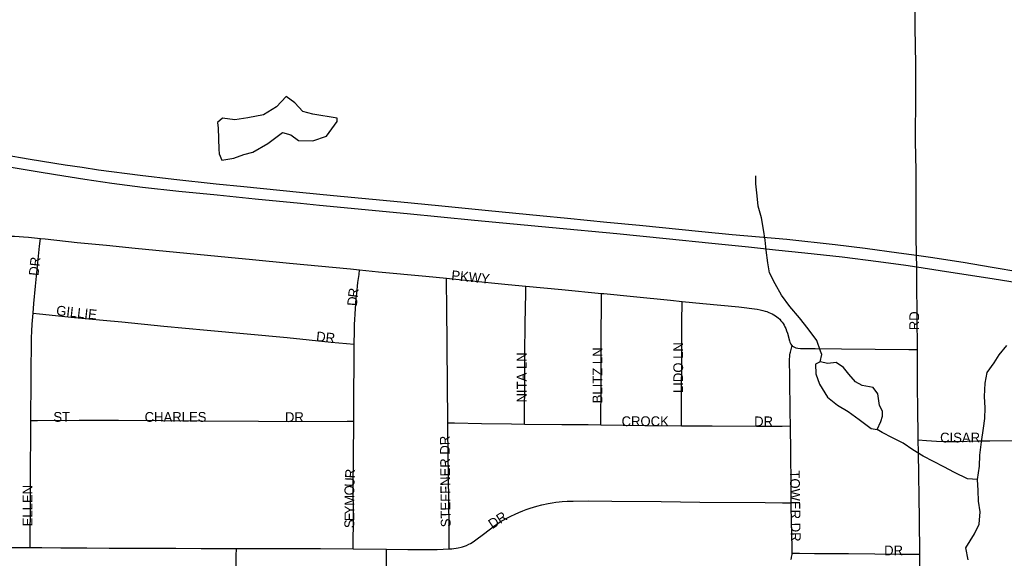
# Model space of a CAD drawing. Header units: feet. Extents: x 2113747 to 2516209, y 960708 to 1356798.
# Tile 145 of 206: x 2286714 to 2291747, y 1184979 to 1187734. Entities that reach past the tile are written whole.
import ezdxf

# ---------------------------------------------------------------- set-up
doc = ezdxf.new("R2010")
doc.units = ezdxf.units.FT
doc.header["$LTSCALE"] = 50
doc.header["$MEASUREMENT"] = 0
for name, color, linetype in [('0_Xref', 7, 'Continuous'), ('GM_X_City_Street', 251, 'Continuous'), ('GM_X_City_Street_Text', 251, 'Continuous'), ('GM_X_Interstate_Route', 1, 'Continuous'), ('GM_X_Minor_Lake', 5, 'Continuous'), ('GM_X_Minor_River', 5, 'Continuous')]:
    doc.layers.add(name, color=color, linetype=linetype)
doc.styles.add('Styledgn030', font='dgn030.shx')

# ---------------------------------------------------------------- blocks, each defined once
blk = doc.blocks.new('POR')
at = {"layer": 'GM_X_City_Street', "flags": 128}
for points in [[(2291303.5, 1186047.4), (2291300.1, 1186387.9), (2291299, 1186469.8), (2291298.2, 1186529.1), (2291297, 1186627.4), (2291295.7, 1186961.9), (2291293.6, 1187112.6), (2291294, 1187355.4), (2291293.7, 1187506.3), (2291291.4, 1187693.4), (2291289.9, 1187865.8), (2291288.2, 1187988.6), (2291287, 1188097.1)], [(2286132.5, 1186620.1), (2286161, 1186622.4), (2286187.8, 1186624.3), (2286217.8, 1186626.1), (2286378, 1186629.4), (2286508.9, 1186629.6), (2286620.1, 1186628.3), (2286656.3, 1186627.3), (2286687.6, 1186626.4), (2286712.3, 1186625.1), (2286733.3, 1186623.7), (2286760.2, 1186621.8), (2286820.4, 1186615.4)], [(2286783.3, 1186233.4), (2286787.3, 1186282.3), (2286795.5, 1186370.7), (2286816.4, 1186576.6), (2286820.4, 1186615.4)], [(2286820.4, 1186615.4), (2286844.8, 1186612.8), (2287007.6, 1186595.2), (2287157.7, 1186580.1), (2287304.4, 1186564.9), (2287780.6, 1186518.9), (2287904.7, 1186507), (2288094, 1186488.6), (2288404.3, 1186459.3), (2288451.8, 1186454.5)], [(2288423.5, 1186074.3), (2288425, 1186141.1), (2288425.3, 1186157.6), (2288426.4, 1186176.9), (2288427.6, 1186199.4), (2288429.2, 1186229.3), (2288430.6, 1186255.7), (2288432.3, 1186281.3), (2288434.3, 1186311.2), (2288436.7, 1186332.5), (2288442.8, 1186389.3), (2288448.6, 1186431.3), (2288451.8, 1186454.5)], [(2288451.8, 1186454.5), (2288548, 1186444.9), (2288789.8, 1186421.7), (2288896, 1186411.6)], [(2288896, 1186411.6), (2289008.6, 1186400.9), (2289211, 1186380.5), (2289301.8, 1186371.7)], [(2288902.6, 1185671.9), (2288900.8, 1185877.7), (2288899.2, 1186054.8), (2288897.2, 1186281), (2288896.4, 1186372.7), (2288896, 1186411.6)], [(2289294.1, 1185665.8), (2289294.5, 1185697.1), (2289295, 1185743.2), (2289296.3, 1185848.3), (2289296.8, 1186022.7), (2289298.2, 1186180.4), (2289301.1, 1186334.7), (2289301.8, 1186371.7)], [(2289301.8, 1186371.7), (2289485.4, 1186354), (2289687.9, 1186334.1)], [(2289684.2, 1185662), (2289684.4, 1185686), (2289685.7, 1185856), (2289687, 1186108.1), (2289687.7, 1186294.6), (2289687.9, 1186334.1)], [(2289687.9, 1186334.1), (2289700.6, 1186332.9), (2289850.8, 1186318), (2290040.1, 1186299), (2290099.6, 1186292.8)], [(2290097.4, 1185656.4), (2290097.5, 1185688.2), (2290097.6, 1185811.6), (2290097.8, 1186005.2), (2290099.4, 1186100.2), (2290099.3, 1186185.7), (2290099.6, 1186292.8)], [(2290099.6, 1186292.8), (2290206.5, 1186281.7), (2290389.4, 1186265.1), (2290483.6, 1186252.8), (2290499.5, 1186249.7), (2290512.2, 1186247.2), (2290525, 1186243.5), (2290533.8, 1186240.9), (2290543.5, 1186237.1), (2290551.7, 1186233.9), (2290560.3, 1186229.4), (2290568.6, 1186225), (2290576.5, 1186219.6), (2290584.4, 1186214.3), (2290591.1, 1186208.4), (2290598.7, 1186201.7), (2290604.8, 1186194.7), (2290611.2, 1186187.4), (2290616.3, 1186179.6), (2290621.6, 1186171.5), (2290625.2, 1186164), (2290629.8, 1186154.3), (2290633.8, 1186142.7), (2290638.3, 1186130), (2290648.5, 1186091.9), (2290651.3, 1186084.6), (2290653.6, 1186078.6), (2290656.4, 1186074.3), (2290659.6, 1186069.5), (2290662.3, 1186066.9)], [(2286770.6, 1185684.8), (2286772.3, 1185891.8), (2286772.8, 1185967.3), (2286774, 1186049.4), (2286774.6, 1186086.5), (2286774.9, 1186102.9), (2286775.2, 1186118.4), (2286775.8, 1186129.1), (2286776.5, 1186141.8), (2286778.7, 1186177.5), (2286783.3, 1186233.4)], [(2286783.3, 1186233.4), (2286815, 1186230), (2286994.2, 1186211.2), (2287141.2, 1186197.6), (2287235.9, 1186188.9), (2287451.2, 1186167.2), (2287673, 1186145.4), (2288081.2, 1186107.9), (2288306.3, 1186084.6), (2288384.7, 1186077.7), (2288423.5, 1186074.3)], [(2288421.9, 1185680.5), (2288422.4, 1185793.8), (2288423.9, 1186006.8), (2288423.5, 1186074.3)], [(2290653.7, 1185656.1), (2290652.9, 1185728.5), (2290650.7, 1185899), (2290649.5, 1186000.7), (2290650, 1186007.4), (2290650.6, 1186014.7), (2290651.1, 1186020.6), (2290652.9, 1186027.8), (2290653.8, 1186033.3), (2290656.1, 1186041), (2290662.3, 1186066.9)], [(2290662.3, 1186066.9), (2290664.8, 1186064.5), (2290670.8, 1186060.3), (2290680.6, 1186056), (2290690.8, 1186053.5), (2290704.5, 1186052), (2290780.4, 1186052.1), (2290914.9, 1186050.5), (2291259.3, 1186047.7), (2291303.5, 1186047.4)], [(2291307.1, 1185585.3), (2291304.9, 1185763.6), (2291303.7, 1185835.7), (2291303.5, 1186047.4)], [(2286768.4, 1185034.4), (2286768.4, 1185061.3), (2286768.9, 1185264.7), (2286770.1, 1185481.5), (2286770.5, 1185570.1), (2286770.5, 1185678.4), (2286770.6, 1185684.8)], [(2286770.6, 1185684.8), (2286805.7, 1185684.9), (2287019, 1185685.5), (2287219.4, 1185685.5), (2287446, 1185684.2), (2287642.8, 1185682.8), (2287934.9, 1185680.3), (2288089.1, 1185678.4), (2288387.7, 1185680.3), (2288421.9, 1185680.5)], [(2288418.3, 1185027), (2288419.8, 1185200.3), (2288419.4, 1185341.3), (2288420.8, 1185495.3), (2288421.9, 1185680.5)], [(2288902.6, 1185671.9), (2288937, 1185671.4), (2289074.9, 1185669.3), (2289227.4, 1185667), (2289294.1, 1185665.8)], [(2288908.9, 1185027.7), (2288908.8, 1185058.2), (2288908.6, 1185143.3), (2288905.2, 1185399), (2288902.9, 1185635), (2288902.6, 1185671.9)], [(2289294.1, 1185665.8), (2289485.9, 1185664.5), (2289620.4, 1185662.9), (2289684.2, 1185662)], [(2289684.2, 1185662), (2289912.5, 1185659), (2290097.4, 1185656.4)], [(2290097.4, 1185656.4), (2290253.8, 1185656.2), (2290480.2, 1185655.4), (2290611.7, 1185655.9), (2290653.7, 1185656.1)], [(2290657.6, 1185263), (2290656.7, 1185351.6), (2290655, 1185522), (2290653.7, 1185656.1)], [(2291307.1, 1185585.3), (2291348.8, 1185581.3), (2291400.5, 1185578.3), (2291453.5, 1185576.6), (2291500.4, 1185576.9), (2291556.1, 1185578.2), (2291612.8, 1185579.9), (2291672.1, 1185580.8), (2291891.9, 1185582.1), (2291926, 1185580.6), (2291967.4, 1185578.5), (2292002.8, 1185576.3), (2292048.9, 1185573.1), (2292089.2, 1185572.4), (2292129.8, 1185573.4), (2292191.4, 1185574.1), (2292293.9, 1185576.6), (2292366, 1185578.2)], [(2291315.5, 1185001.1), (2291313.6, 1185179.7), (2291307.7, 1185520.9), (2291307.1, 1185585.3)], [(2288908.9, 1185027.7), (2288923.8, 1185028.5), (2288933.7, 1185029.1), (2288945, 1185030.7), (2288956, 1185032.3), (2288970.5, 1185036), (2288977.7, 1185037.8), (2288988.4, 1185041.8), (2288998.7, 1185045.6), (2289009.1, 1185050.9), (2289018.7, 1185055.8), (2289031.3, 1185063.9), (2289046, 1185073.3), (2289085.6, 1185102), (2289142.6, 1185146.6), (2289156, 1185155.6), (2289167.3, 1185163.3), (2289185.9, 1185173.8), (2289204.7, 1185184.6), (2289224.5, 1185194.6), (2289246, 1185205.4), (2289265.1, 1185213.8), (2289285.3, 1185222.8), (2289303.1, 1185229.2), (2289322.7, 1185236.3), (2289340.3, 1185241.4), (2289357.6, 1185246.3), (2289383.1, 1185252.1), (2289415.6, 1185259.4), (2289436.2, 1185263), (2289454.6, 1185266.2), (2289470.9, 1185267.9), (2289487.5, 1185269.6), (2289512.4, 1185270.8), (2289543.6, 1185272.2), (2289622.5, 1185273.2), (2289740.7, 1185272.2), (2289993.5, 1185269.3), (2290190.3, 1185266.5), (2290525.2, 1185264.4), (2290613.7, 1185263.4), (2290657.6, 1185263)], [(2290662.5, 1185004.8), (2290661.9, 1185037), (2290657.9, 1185240.2), (2290657.6, 1185263)], [(2286134.9, 1185036), (2286203.2, 1185036.3), (2286364.1, 1185037), (2286528.3, 1185036.1), (2286649.7, 1185034.6), (2286768.4, 1185034.4)], [(2286768.4, 1185034.4), (2286827, 1185034.4), (2286925.5, 1185033.7), (2287056.8, 1185033), (2287171.7, 1185031.9), (2287283.3, 1185031.8), (2287513.1, 1185031.3), (2287641.1, 1185030), (2287821.7, 1185029.3)], [(2287807.7, 1184450.6), (2287807.6, 1184482), (2287807.6, 1184500.6), (2287808.2, 1184518.4), (2287808.8, 1184537.5), (2287809.6, 1184562.5), (2287810.1, 1184575.8), (2287815.1, 1184687.9), (2287815.5, 1184697.5), (2287816.1, 1184709.9), (2287816.3, 1184717.8), (2287816.5, 1184725.8), (2287819.6, 1184850.6), (2287821.3, 1184991.5), (2287821.7, 1185029.3)], [(2287821.7, 1185029.3), (2287926.6, 1185028.9), (2288251.6, 1185028.8), (2288418.3, 1185027)], [(2288418.3, 1185027), (2288588.6, 1185025.2)], [(2288584.9, 1184444.7), (2288585.4, 1184470.3), (2288587.1, 1184568.5), (2288587.5, 1184729), (2288588, 1184863.3), (2288588.5, 1184997.7), (2288588.6, 1185025.2)], [(2288588.6, 1185025.2), (2288698, 1185024.1), (2288812.9, 1185023.8), (2288848.9, 1185024.3), (2288908.9, 1185027.7)], [(2290655.9, 1184973.3), (2290658.3, 1184979.7), (2290659.7, 1184985), (2290661.3, 1184991.3), (2290662.2, 1184998), (2290662.5, 1185004.8)], [(2290662.5, 1185004.8), (2290700.6, 1185005.2), (2290777, 1185004.4), (2290888.3, 1185003.3), (2290950.6, 1185003.4), (2291085, 1185001.5), (2291212.8, 1184999.9), (2291278.5, 1185000.7), (2291315.5, 1185001.1)], [(2291317.8, 1184427.4), (2291316.7, 1184603), (2291316.7, 1184773.2), (2291315.5, 1185001.1)]]:
    blk.add_lwpolyline(points, dxfattribs=at)
at = {"layer": 'GM_X_Interstate_Route', "flags": 128}
for points in [[(2286629.2, 1187043.9), (2286768.4, 1187020.4), (2286947.4, 1186992.6), (2287033.4, 1186979.5), (2287116.4, 1186967), (2287330.9, 1186939.2), (2287502, 1186918.5), (2287718.6, 1186894.9), (2287860, 1186881), (2288144, 1186852.8), (2288318.7, 1186835.7), (2288662.4, 1186802.2), (2288854.4, 1186783.4), (2289111.2, 1186758.4), (2289372.5, 1186732.3), (2289514.5, 1186718.5), (2289715.5, 1186699.1), (2289881.7, 1186683), (2290201.3, 1186650.9), (2290356.1, 1186635.2), (2290635.2, 1186610.9), (2290881.6, 1186584.6), (2291035, 1186565.3), (2291207.6, 1186541.8), (2291298.2, 1186529.1), (2291370.2, 1186519), (2291537.1, 1186493.4), (2291684.1, 1186469.1), (2291826.8, 1186444.9)], [(2286424.2, 1187020.8), (2286804.1, 1186957.6), (2286897.3, 1186942), (2287047.2, 1186919.3), (2287184.8, 1186898.8), (2287342.7, 1186877.4), (2287528.2, 1186857.8), (2287724.4, 1186837.5), (2287917.8, 1186817.4), (2288149.2, 1186795), (2288246.2, 1186785.6), (2288695.4, 1186742.2), (2289039.6, 1186709.1), (2289438.2, 1186670.9), (2289765.6, 1186640.3), (2290019.2, 1186614.8), (2290252.7, 1186591.3), (2290440.1, 1186572.5), (2290576.6, 1186557.7), (2290726.8, 1186541.3), (2290917.6, 1186520.8), (2291103, 1186497.7), (2291244.1, 1186478.1), (2291299, 1186469.8), (2291418.9, 1186451.9), (2291694.1, 1186408.6), (2291812.1, 1186390)]]:
    blk.add_lwpolyline(points, dxfattribs=at)
at = {"layer": 'GM_X_Minor_Lake'}
for p, q in [((2287728.1, 1187179.2), (2287732.9, 1187072.1)), ((2291116.2, 1185678.9), (2291123.7, 1185707))]:
    blk.add_line(p, q, dxfattribs=at)
at = {"layer": 'GM_X_Minor_Lake', "flags": 128}
for points in [[(2287732.9, 1187072.1), (2287734, 1187047.7), (2287748.1, 1187015.7), (2287808.1, 1187026.1), (2287860.1, 1187044.4), (2287906.1, 1187056.6), (2287981.9, 1187101.1), (2288057.7, 1187157.6), (2288099.8, 1187145.7), (2288140, 1187115.9), (2288212, 1187114.3), (2288281.9, 1187138.6), (2288337.6, 1187213.1), (2288337.5, 1187231.1), (2288213.4, 1187250.5), (2288161.3, 1187264.3), (2288121, 1187308.1), (2288076.8, 1187342), (2288027.1, 1187287.6), (2287961.2, 1187247.2), (2287881.2, 1187232.8), (2287813.2, 1187222.4), (2287751.1, 1187230.1), (2287725.2, 1187208), (2287728.1, 1187179.2)], [(2291123.7, 1185707), (2291123.7, 1185731.6), (2291109.6, 1185760.9), (2291101.1, 1185821), (2291076.9, 1185852.8), (2291020.9, 1185862.4), (2290986.8, 1185882.1), (2290952.5, 1185921.9), (2290924.2, 1185955.8), (2290888.1, 1185981.5), (2290844.2, 1185975.2), (2290806.1, 1185984.9), (2290782.2, 1185972.7), (2290782.6, 1185922.6), (2290803, 1185870.7), (2290843.5, 1185802.9), (2290893.7, 1185763.3), (2290948, 1185729.6), (2291004.2, 1185690), (2291066.5, 1185642.4), (2291096.5, 1185638.7), (2291116.2, 1185678.9)]]:
    blk.add_lwpolyline(points, dxfattribs=at)
at = {"layer": 'GM_X_Minor_River', "flags": 128}
for points in [[(2290806.9, 1186039.5), (2290788.6, 1186093.5), (2290744.3, 1186153.4), (2290700, 1186209.2), (2290649.7, 1186267.1), (2290607.4, 1186325), (2290575.1, 1186382.9), (2290546.8, 1186438.9), (2290538.6, 1186490.9), (2290530.3, 1186555), (2290524, 1186607.1), (2290515.8, 1186661.1), (2290505.5, 1186721.2), (2290489.2, 1186781.2), (2290482.9, 1186833.2), (2290476.6, 1186895.3), (2290476.5, 1186935.4)], [(2291561.3, 1184971.4), (2291550.8, 1185033.4), (2291594.3, 1185103.8), (2291617.9, 1185154), (2291623.4, 1185216.2), (2291614.9, 1185272.2), (2291612.5, 1185326.2), (2291610.1, 1185382.3), (2291619.6, 1185450.5), (2291621.1, 1185506.5), (2291630.6, 1185574.7), (2291640, 1185644.9), (2291647.6, 1185695), (2291649.2, 1185749.1), (2291644.8, 1185807.1), (2291648.3, 1185875.3), (2291659.8, 1185929.4), (2291695.4, 1185979.8), (2291720.7, 1186020.5), (2291759, 1186067)], [(2290806.1, 1185984.9), (2290813.6, 1186021.7), (2290806.9, 1186039.5)], [(2291610.1, 1185382.3), (2291558.1, 1185385.9), (2291491.9, 1185417.4), (2291437.7, 1185447), (2291385.6, 1185474.7), (2291331.4, 1185502.3), (2291279.2, 1185533.9), (2291229, 1185567.6), (2291174.8, 1185595.2), (2291121.6, 1185622.7), (2291096.5, 1185638.7)]]:
    blk.add_lwpolyline(points, dxfattribs=at)
at = {"layer": 'GM_X_City_Street_Text', "char_height": 50, "attachment_point": 7, "line_spacing_factor": 0.8, "style": 'Styledgn030'}
for s, insert, rotation in [('{\\Fdgn000|c0;\\C256;DR}', (2286810.2, 1186422.2), 83.9946), ('{\\Fdgn000|c0;\\C256;PKWY}', (2288918.7, 1186402.7), 354.4256), ('{\\Fdgn000|c0;\\C256;D}', (2288438, 1186268.2), 85.4487), ('{\\Fdgn000|c0;\\C256;R}', (2288441.4, 1186310.6), 82.5225), ('{\\Fdgn000|c0;\\C256;GILLIE}', (2286899, 1186222.3), 353.6582), ('{\\Fdgn000|c0;\\C256;RD}', (2291311.3, 1186145.8), 90), ('{\\Fdgn000|c0;\\C256;DR}', (2288227.8, 1186090.3), 353.9946), ('{\\Fdgn000|c0;\\C256;LIDO LN}', (2290105.7, 1185824.6), 90), ('{\\Fdgn000|c0;\\C256;NITA LN}', (2289305.1, 1185776.2), 90), ('{\\Fdgn000|c0;\\C256;BLITZ LN}', (2289692.3, 1185771.8), 90), ('{\\Fdgn000|c0;\\C256;ST}', (2286886.6, 1185676.7), 0), ('{\\Fdgn000|c0;\\C256;CHARLES}', (2287353, 1185676.7), 0), ('{\\Fdgn000|c0;\\C256;DR}', (2288070.2, 1185676.7), 0), ('{\\Fdgn000|c0;\\C256;CROCK}', (2289790.6, 1185654.7), 0), ('{\\Fdgn000|c0;\\C256;DR}', (2290468.2, 1185654.7), 0), ('{\\Fdgn000|c0;\\C256;CISAR}', (2291418.6, 1185571.1), 0), ('{\\Fdgn000|c0;\\C256;STEFFNER DR}', (2288917.7, 1185138.3), 90.6317), ('{\\Fdgn000|c0;\\C256;R}', (2288427, 1185387.6), 87.4007), ('{\\Fdgn000|c0;\\C256;TOWER DR}', (2290650.3, 1185428.2), 270.7942), ('{\\Fdgn000|c0;\\C256;U}', (2288425.3, 1185343.8), 87.7697), ('{\\Fdgn000|c0;\\C256;ELLEN}', (2286779.5, 1185142.6), 90), ('{\\Fdgn000|c0;\\C256;O}', (2288424.9, 1185300.7), 89.4972), ('{\\Fdgn000|c0;\\C256;M}', (2288424.9, 1185248.1), 89.9636), ('{\\Fdgn000|c0;\\C256;Y}', (2288424.9, 1185204.2), 89.9781), ('{\\Fdgn000|c0;\\C256;DR}', (2289130.1, 1185127.8), 32.9052), ('{\\Fdgn000|c0;\\C256;S}', (2288424.9, 1185133.8), 89.9727), ('{\\Fdgn000|c0;\\C256;E}', (2288424.9, 1185169), 89.9821), ('{\\Fdgn000|c0;\\C256;DR}', (2291132.6, 1184994.7), 0)]:
    blk.add_mtext(s, dxfattribs=dict(at, insert=insert, rotation=rotation))

msp = doc.modelspace()

# ---------------------------------------------------------------- block references
at = {"layer": '0_Xref'}
msp.add_blockref('POR', (0, 0), dxfattribs=at)

doc.saveas('drawing.dxf')
